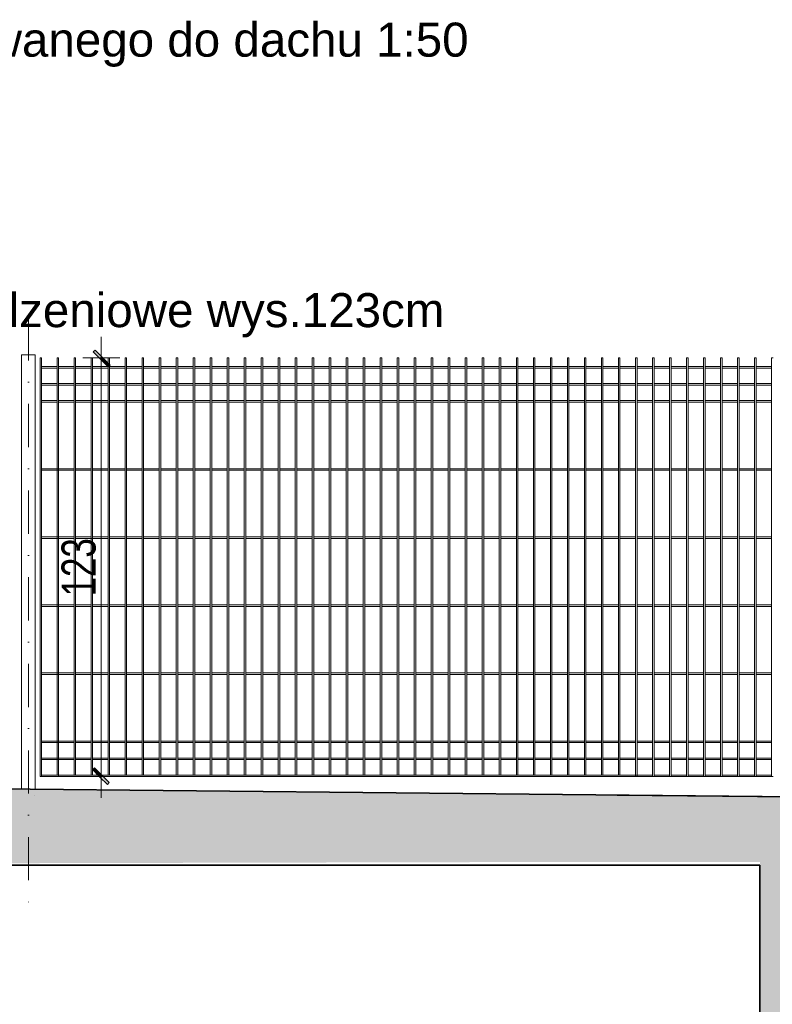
# Model space of a CAD drawing. Header units: millimetres. Extents: x 14041 to 23361, y -6349 to 12956.
# Tile 9 of 106: x 20140 to 20582, y -2985 to -2406. Entities that reach past the tile are written whole.
import ezdxf

# ---------------------------------------------------------------- set-up
doc = ezdxf.new("R2010")
doc.units = ezdxf.units.MM
doc.linetypes.add('DASHDOTX2', pattern=[50.8, 25.4, -12.7, 0, -12.7])
doc.linetypes.add('KRESKOWA', pattern=[19.05, 12.7, -6.35])
for name, color, linetype, lineweight in [('__A-Wymiary', 7, 'Continuous', 13), ('A- osie', 2, 'DASHDOTX2', 5), ('A-ogrodzenie', 6, 'Continuous', 9), ('A-opisy', 7, 'Continuous', 18), ('A-WYMIARY', 7, 'Continuous', 9), ('A-wypełnienie', 252, 'Continuous', 9), ('A-ściany projektowane', 5, 'Continuous', 35)]:
    doc.layers.add(name, color=color, linetype=linetype, lineweight=lineweight)
doc.styles.add('OP.3', font='arial.ttf', dxfattribs={"height": 16})
doc.styles.add('WYMIARY', font='swisscl.ttf')
doc.dimstyles.new('G100', dxfattribs={"dimtxt": 20, "dimasz": 1.55, "dimexe": 1.25, "dimexo": 0.625, "dimgap": 3, "dimtad": 1, "dimdec": 1, "dimrnd": 0.5, "dimzin": 9, "dimtxsty": 'WYMIARY', "dimblk": 'W', "dimcen": 3, "dimse1": 1, "dimse2": 1, "dimclrd": 256, "dimclrt": 7, "dimadec": 0, "dimazin": 0, "dimtm": 1e-09, "dimtfac": 1, "dimtdec": 1, "dimtmove": 0, "dimatfit": 0, "dimldrblk": 'W', "dimfxl": 0, "dimlwd": 9, "dimarcsym": 0})

# ---------------------------------------------------------------- blocks, each defined once
blk = doc.blocks.new('W')
at = {"layer": 'A-WYMIARY'}
h = blk.add_hatch(color=256, dxfattribs=at)
h.paths.add_polyline_path([(0, 0.76), (0, 0), (0.65, 0), (2.98, 2.33), (2.27, 3.04)])
h.paths.add_polyline_path([(-0.56, 0.21), (-0.76, 0), (0, 0), (0, 0.76)])
h.paths.add_polyline_path([(0, -0.65), (0.15, -0.5), (0.65, 0), (0, 0)])
h.paths.add_polyline_path([(0, 0), (-0.76, 0), (-3.39, -2.62), (-2.68, -3.33), (0, -0.65)])
blk.add_hatch(color=256, dxfattribs=at).paths.add_polyline_path([(-0.76, 0), (-3.39, -2.62), (-2.68, -3.33), (0, -0.65), (0, 0)])
for p, q in [((0, -7), (0, 7)), ((-8, 0), (8, 0)), ((-0.56, 0.21), (-3.39, -2.62)), ((-0.56, 0.21), (2.27, 3.04)), ((0.15, -0.5), (2.98, 2.33)), ((2.27, 3.04), (2.98, 2.33)), ((-3.39, -2.62), (-2.68, -3.33)), ((0.15, -0.5), (-2.68, -3.33))]:
    blk.add_line(p, q, dxfattribs=at)
blk = doc.blocks.new('*D1666')
at = {"layer": 'A-WYMIARY', "lineweight": 9, "ltscale": 2}
blk.add_line((20187.64, -2606.6), (20187.64, -2849.5), dxfattribs=at)
at = {"layer": 'Defpoints', "color": 0}
for p in [(20162.54, -2605.05), (20162.54, -2851.05), (20187.64, -2851.05)]:
    blk.add_point(p, dxfattribs=at)
at = {"layer": 'A-WYMIARY', "linetype": 'ByBlock', "lineweight": 9, "xscale": 1.55, "yscale": 1.55, "zscale": 1.55}
for p, rotation in [((20187.64, -2605.05), 90), ((20187.64, -2851.05), 270)]:
    blk.add_blockref('W', p, dxfattribs=dict(at, rotation=rotation))
at = {"layer": 'A-WYMIARY', "color": 7, "lineweight": 15, "ltscale": 2, "insert": (20174.4, -2728.05), "char_height": 20, "attachment_point": 5, "rotation": 90, "style": 'WYMIARY'}
blk.add_mtext('123', dxfattribs=at)

msp = doc.modelspace()

# ---------------------------------------------------------------- hatches: boundary and pattern name
at = {"layer": 'A-wypełnienie', "ltscale": 2, "transparency": 33554687}
h = msp.add_hatch(dxfattribs=at)
h.set_pattern_fill('ANSI33', color=253, scale=2)
h.set_pattern_definition([(45, (-18857.583, -15909.886), (-8.980256, 8.980256), []), (45, (-18848.603, -15909.886), (-8.980256, 8.980256), [6.35, -3.175])])
h.paths.add_polyline_path([(20574.79, -3137.51), (20594.81, -3137.51), (20594.82, -2862.93), (20574.83, -2862.73), (19614.79, -2853.13), (19614.79, -2761.23), (19574.79, -2761.23), (19574.79, -2853.13), (19574.79, -3137.51), (19614.79, -3137.51), (19614.79, -2903.13), (20474.79, -2901.13), (20574.79, -2901.13)])
h.paths.add_polyline_path([(20594.81, -3137.51), (20614.81, -3137.51), (20614.82, -2863.13), (20594.82, -2862.93)])

# ---------------------------------------------------------------- linework, layer by layer
at = {"layer": 'A- osie'}
msp.add_line((20144.79, -2581.14), (20144.79, -2926.71), dxfattribs=at)
at = {"layer": 'A-ogrodzenie', "color": 7, "lineweight": 15}
for p, q in [((20140.79, -2603.13), (20140.79, -2858.39)), ((20148.79, -2603.13), (20140.79, -2603.13)), ((20148.79, -2858.47), (20148.79, -2603.13))]:
    msp.add_line(p, q, dxfattribs=at)
at = {"layer": 'A-ogrodzenie', "color": 8}
for p, q in [((20151.61, -2851.05), (20151.61, -2605.05)), ((20151.61, -2605.05), (20152.54, -2605.05)), ((20152.54, -2851.05), (20152.54, -2605.05)), ((20161.61, -2850.12), (20161.61, -2605.05)), ((20161.61, -2605.05), (20162.54, -2605.05)), ((20162.54, -2851.05), (20162.54, -2605.05)), ((20171.61, -2850.12), (20171.61, -2605.05)), ((20171.61, -2605.05), (20172.54, -2605.05)), ((20172.54, -2850.12), (20172.54, -2605.05)), ((20181.61, -2850.12), (20181.61, -2605.05)), ((20181.61, -2605.05), (20182.54, -2605.05)), ((20182.54, -2850.12), (20182.54, -2605.05)), ((20191.61, -2850.12), (20191.61, -2605.05)), ((20191.61, -2605.05), (20192.54, -2605.05)), ((20192.54, -2850.12), (20192.54, -2605.05)), ((20201.61, -2850.12), (20201.61, -2605.05)), ((20201.61, -2605.05), (20202.54, -2605.05)), ((20202.54, -2850.12), (20202.54, -2605.05)), ((20211.61, -2850.12), (20211.61, -2605.05)), ((20211.61, -2605.05), (20212.54, -2605.05)), ((20212.54, -2850.12), (20212.54, -2605.05)), ((20221.61, -2850.12), (20221.61, -2605.05)), ((20221.61, -2605.05), (20222.54, -2605.05)), ((20222.54, -2850.12), (20222.54, -2605.05)), ((20231.61, -2850.12), (20231.61, -2605.05)), ((20231.61, -2605.05), (20232.54, -2605.05)), ((20232.54, -2850.12), (20232.54, -2605.05)), ((20241.61, -2850.12), (20241.61, -2605.05)), ((20241.61, -2605.05), (20242.54, -2605.05)), ((20242.54, -2850.12), (20242.54, -2605.05)), ((20251.61, -2850.12), (20251.61, -2605.05)), ((20251.61, -2605.05), (20252.54, -2605.05)), ((20252.54, -2850.12), (20252.54, -2605.05)), ((20261.61, -2850.12), (20261.61, -2605.05)), ((20261.61, -2605.05), (20262.54, -2605.05)), ((20262.54, -2850.12), (20262.54, -2605.05)), ((20271.61, -2850.12), (20271.61, -2605.05)), ((20271.61, -2605.05), (20272.54, -2605.05)), ((20272.54, -2850.12), (20272.54, -2605.05)), ((20281.61, -2850.12), (20281.61, -2605.05)), ((20281.61, -2605.05), (20282.54, -2605.05)), ((20282.54, -2850.12), (20282.54, -2605.05)), ((20291.61, -2850.12), (20291.61, -2605.05)), ((20291.61, -2605.05), (20292.54, -2605.05)), ((20292.54, -2850.12), (20292.54, -2605.05)), ((20301.61, -2850.12), (20301.61, -2605.05)), ((20301.61, -2605.05), (20302.54, -2605.05)), ((20302.54, -2850.12), (20302.54, -2605.05)), ((20311.61, -2850.12), (20311.61, -2605.05)), ((20311.61, -2605.05), (20312.54, -2605.05)), ((20312.54, -2850.12), (20312.54, -2605.05)), ((20321.61, -2850.12), (20321.61, -2605.05)), ((20321.61, -2605.05), (20322.54, -2605.05)), ((20322.54, -2850.12), (20322.54, -2605.05)), ((20331.61, -2850.12), (20331.61, -2605.05)), ((20331.61, -2605.05), (20332.54, -2605.05)), ((20332.54, -2850.12), (20332.54, -2605.05)), ((20341.61, -2850.12), (20341.61, -2605.05)), ((20341.61, -2605.05), (20342.54, -2605.05)), ((20342.54, -2850.12), (20342.54, -2605.05)), ((20351.61, -2850.12), (20351.61, -2605.05)), ((20351.61, -2605.05), (20352.54, -2605.05)), ((20352.54, -2850.12), (20352.54, -2605.05)), ((20361.61, -2850.12), (20361.61, -2605.05)), ((20361.61, -2605.05), (20362.54, -2605.05)), ((20362.54, -2850.12), (20362.54, -2605.05)), ((20371.61, -2850.12), (20371.61, -2605.05)), ((20371.61, -2605.05), (20372.54, -2605.05)), ((20372.54, -2850.12), (20372.54, -2605.05)), ((20381.61, -2850.12), (20381.61, -2605.05)), ((20381.61, -2605.05), (20382.54, -2605.05)), ((20382.54, -2850.12), (20382.54, -2605.05)), ((20391.61, -2850.12), (20391.61, -2605.05)), ((20391.61, -2605.05), (20392.54, -2605.05)), ((20392.54, -2850.12), (20392.54, -2605.05)), ((20401.61, -2850.12), (20401.61, -2605.05)), ((20401.61, -2605.05), (20402.54, -2605.05)), ((20402.54, -2850.12), (20402.54, -2605.05)), ((20411.61, -2850.12), (20411.61, -2605.05)), ((20411.61, -2605.05), (20412.54, -2605.05)), ((20412.54, -2850.12), (20412.54, -2605.05)), ((20421.61, -2850.12), (20421.61, -2605.05)), ((20421.61, -2605.05), (20422.54, -2605.05)), ((20422.54, -2850.12), (20422.54, -2605.05)), ((20431.61, -2850.12), (20431.61, -2605.05)), ((20431.61, -2605.05), (20432.54, -2605.05)), ((20432.54, -2850.12), (20432.54, -2605.05)), ((20441.61, -2850.12), (20441.61, -2605.05)), ((20441.61, -2605.05), (20442.54, -2605.05)), ((20442.54, -2850.12), (20442.54, -2605.05)), ((20451.61, -2850.12), (20451.61, -2605.05)), ((20451.61, -2605.05), (20452.54, -2605.05)), ((20452.54, -2850.12), (20452.54, -2605.05)), ((20461.61, -2850.12), (20461.61, -2605.05)), ((20461.61, -2605.05), (20462.54, -2605.05)), ((20461.61, -2605.05), (20462.54, -2605.05)), ((20462.54, -2850.12), (20462.54, -2605.05)), ((20471.61, -2850.12), (20471.61, -2605.05)), ((20472.54, -2605.05), (20471.61, -2605.05)), ((20472.54, -2850.12), (20472.54, -2605.05)), ((20481.61, -2850.12), (20481.61, -2605.05)), ((20481.61, -2605.05), (20482.54, -2605.05)), ((20482.54, -2850.12), (20482.54, -2605.05)), ((20491.61, -2850.12), (20491.61, -2605.05)), ((20491.61, -2605.05), (20492.54, -2605.05)), ((20492.54, -2850.12), (20492.54, -2605.05)), ((20501.61, -2851.05), (20501.61, -2605.05)), ((20501.61, -2605.05), (20502.54, -2605.05)), ((20502.54, -2851.05), (20502.54, -2605.05)), ((20511.61, -2851.05), (20511.61, -2605.05)), ((20511.61, -2605.05), (20512.54, -2605.05)), ((20512.54, -2851.05), (20512.54, -2605.05)), ((20521.61, -2851.05), (20521.61, -2605.05)), ((20521.61, -2605.05), (20522.54, -2605.05)), ((20522.54, -2851.05), (20522.54, -2605.05)), ((20531.61, -2851.05), (20531.61, -2605.05)), ((20531.61, -2605.05), (20532.54, -2605.05)), ((20532.54, -2851.05), (20532.54, -2605.05)), ((20541.61, -2851.05), (20541.61, -2605.05)), ((20541.61, -2605.05), (20542.54, -2605.05)), ((20542.54, -2851.05), (20542.54, -2605.05)), ((20551.61, -2851.05), (20551.61, -2605.05)), ((20551.61, -2605.05), (20552.54, -2605.05)), ((20552.54, -2851.05), (20552.54, -2605.05)), ((20561.61, -2851.05), (20561.61, -2605.05)), ((20561.61, -2605.05), (20562.54, -2605.05)), ((20562.54, -2851.05), (20562.54, -2605.05)), ((20571.61, -2851.05), (20571.61, -2605.05)), ((20571.61, -2605.05), (20572.54, -2605.05)), ((20572.54, -2851.05), (20572.54, -2605.05)), ((20581.61, -2851.05), (20581.61, -2605.05)), ((20581.61, -2605.05), (20582.54, -2605.05)), ((20152.54, -2610.12), (20161.61, -2610.12)), ((20152.54, -2611.05), (20161.61, -2611.05)), ((20162.54, -2610.12), (20171.61, -2610.12)), ((20162.54, -2611.05), (20171.61, -2611.05)), ((20172.54, -2610.12), (20181.61, -2610.12)), ((20172.54, -2611.05), (20181.61, -2611.05)), ((20182.54, -2610.12), (20191.61, -2610.12)), ((20182.54, -2611.05), (20191.61, -2611.05)), ((20192.54, -2610.12), (20201.61, -2610.12)), ((20192.54, -2611.05), (20201.61, -2611.05)), ((20202.54, -2610.12), (20211.61, -2610.12)), ((20202.54, -2611.05), (20211.61, -2611.05)), ((20212.54, -2610.12), (20221.61, -2610.12)), ((20212.54, -2611.05), (20221.61, -2611.05)), ((20222.54, -2610.12), (20231.61, -2610.12)), ((20222.54, -2611.05), (20231.61, -2611.05)), ((20232.54, -2610.12), (20241.61, -2610.12)), ((20232.54, -2611.05), (20241.61, -2611.05)), ((20242.54, -2610.12), (20251.61, -2610.12)), ((20242.54, -2611.05), (20251.61, -2611.05)), ((20252.54, -2610.12), (20261.61, -2610.12)), ((20252.54, -2611.05), (20261.61, -2611.05)), ((20262.54, -2610.12), (20271.61, -2610.12)), ((20262.54, -2611.05), (20271.61, -2611.05)), ((20272.54, -2610.12), (20281.61, -2610.12)), ((20272.54, -2611.05), (20281.61, -2611.05)), ((20282.54, -2610.12), (20291.61, -2610.12)), ((20282.54, -2611.05), (20291.61, -2611.05)), ((20292.54, -2610.12), (20301.61, -2610.12)), ((20292.54, -2611.05), (20301.61, -2611.05)), ((20302.54, -2610.12), (20311.61, -2610.12)), ((20302.54, -2611.05), (20311.61, -2611.05)), ((20312.54, -2610.12), (20321.61, -2610.12)), ((20312.54, -2611.05), (20321.61, -2611.05)), ((20322.54, -2610.12), (20331.61, -2610.12)), ((20322.54, -2611.05), (20331.61, -2611.05)), ((20332.54, -2610.12), (20341.61, -2610.12)), ((20332.54, -2611.05), (20341.61, -2611.05)), ((20342.54, -2610.12), (20351.61, -2610.12)), ((20342.54, -2611.05), (20351.61, -2611.05)), ((20352.54, -2610.12), (20361.61, -2610.12)), ((20352.54, -2611.05), (20361.61, -2611.05)), ((20362.54, -2610.12), (20371.61, -2610.12)), ((20362.54, -2611.05), (20371.61, -2611.05)), ((20372.54, -2610.12), (20381.61, -2610.12)), ((20372.54, -2611.05), (20381.61, -2611.05)), ((20382.54, -2610.12), (20391.61, -2610.12)), ((20382.54, -2611.05), (20391.61, -2611.05)), ((20392.54, -2610.12), (20401.61, -2610.12)), ((20392.54, -2611.05), (20401.61, -2611.05)), ((20402.54, -2610.12), (20411.61, -2610.12)), ((20402.54, -2611.05), (20411.61, -2611.05)), ((20412.54, -2610.12), (20421.61, -2610.12)), ((20412.54, -2611.05), (20421.61, -2611.05)), ((20422.54, -2610.12), (20431.61, -2610.12)), ((20422.54, -2611.05), (20431.61, -2611.05)), ((20432.54, -2610.12), (20441.61, -2610.12)), ((20432.54, -2611.05), (20441.61, -2611.05)), ((20442.54, -2610.12), (20451.61, -2610.12)), ((20442.54, -2611.05), (20451.61, -2611.05)), ((20452.54, -2610.12), (20461.61, -2610.12)), ((20452.54, -2611.05), (20461.61, -2611.05)), ((20462.54, -2610.12), (20471.61, -2610.12)), ((20462.54, -2611.05), (20471.61, -2611.05)), ((20472.54, -2610.12), (20481.61, -2610.12)), ((20472.54, -2611.05), (20481.61, -2611.05)), ((20482.54, -2610.12), (20491.61, -2610.12)), ((20482.54, -2611.05), (20491.61, -2611.05)), ((20492.54, -2610.12), (20501.61, -2610.12)), ((20492.54, -2611.05), (20501.61, -2611.05)), ((20502.54, -2610.12), (20511.61, -2610.12)), ((20502.54, -2611.05), (20511.61, -2611.05)), ((20512.54, -2610.12), (20521.61, -2610.12)), ((20512.54, -2611.05), (20521.61, -2611.05)), ((20522.54, -2610.12), (20531.61, -2610.12)), ((20522.54, -2611.05), (20531.61, -2611.05)), ((20532.54, -2610.12), (20541.61, -2610.12)), ((20532.54, -2611.05), (20541.61, -2611.05)), ((20542.54, -2610.12), (20551.61, -2610.12)), ((20542.54, -2611.05), (20551.61, -2611.05)), ((20552.54, -2610.12), (20561.61, -2610.12)), ((20552.54, -2611.05), (20561.61, -2611.05)), ((20562.54, -2610.12), (20571.61, -2610.12)), ((20562.54, -2611.05), (20571.61, -2611.05)), ((20572.54, -2610.12), (20581.61, -2610.12)), ((20572.54, -2611.05), (20581.61, -2611.05)), ((20152.54, -2620.12), (20161.61, -2620.12)), ((20162.54, -2620.12), (20171.61, -2620.12)), ((20172.54, -2620.12), (20181.61, -2620.12)), ((20182.54, -2620.12), (20191.61, -2620.12)), ((20192.54, -2620.12), (20201.61, -2620.12)), ((20202.54, -2620.12), (20211.61, -2620.12)), ((20212.54, -2620.12), (20221.61, -2620.12)), ((20222.54, -2620.12), (20231.61, -2620.12)), ((20232.54, -2620.12), (20241.61, -2620.12)), ((20242.54, -2620.12), (20251.61, -2620.12)), ((20252.54, -2620.12), (20261.61, -2620.12)), ((20262.54, -2620.12), (20271.61, -2620.12)), ((20272.54, -2620.12), (20281.61, -2620.12)), ((20282.54, -2620.12), (20291.61, -2620.12)), ((20292.54, -2620.12), (20301.61, -2620.12)), ((20302.54, -2620.12), (20311.61, -2620.12)), ((20312.54, -2620.12), (20321.61, -2620.12)), ((20322.54, -2620.12), (20331.61, -2620.12)), ((20332.54, -2620.12), (20341.61, -2620.12)), ((20342.54, -2620.12), (20351.61, -2620.12)), ((20352.54, -2620.12), (20361.61, -2620.12)), ((20362.54, -2620.12), (20371.61, -2620.12)), ((20372.54, -2620.12), (20381.61, -2620.12)), ((20382.54, -2620.12), (20391.61, -2620.12)), ((20392.54, -2620.12), (20401.61, -2620.12)), ((20402.54, -2620.12), (20411.61, -2620.12)), ((20412.54, -2620.12), (20421.61, -2620.12)), ((20422.54, -2620.12), (20431.61, -2620.12)), ((20432.54, -2620.12), (20441.61, -2620.12)), ((20442.54, -2620.12), (20451.61, -2620.12)), ((20452.54, -2620.12), (20461.61, -2620.12)), ((20462.54, -2620.12), (20471.61, -2620.12)), ((20472.54, -2620.12), (20481.61, -2620.12)), ((20482.54, -2620.12), (20491.61, -2620.12)), ((20492.54, -2620.12), (20501.61, -2620.12)), ((20502.54, -2620.12), (20511.61, -2620.12)), ((20512.54, -2620.12), (20521.61, -2620.12)), ((20522.54, -2620.12), (20531.61, -2620.12)), ((20532.54, -2620.12), (20541.61, -2620.12)), ((20542.54, -2620.12), (20551.61, -2620.12)), ((20552.54, -2620.12), (20561.61, -2620.12)), ((20562.54, -2620.12), (20571.61, -2620.12)), ((20572.54, -2620.12), (20581.61, -2620.12)), ((20152.54, -2621.05), (20161.61, -2621.05)), ((20162.54, -2621.05), (20171.61, -2621.05)), ((20172.54, -2621.05), (20181.61, -2621.05)), ((20182.54, -2621.05), (20191.61, -2621.05)), ((20192.54, -2621.05), (20201.61, -2621.05)), ((20202.54, -2621.05), (20211.61, -2621.05)), ((20212.54, -2621.05), (20221.61, -2621.05)), ((20222.54, -2621.05), (20231.61, -2621.05)), ((20232.54, -2621.05), (20241.61, -2621.05)), ((20242.54, -2621.05), (20251.61, -2621.05)), ((20252.54, -2621.05), (20261.61, -2621.05)), ((20262.54, -2621.05), (20271.61, -2621.05)), ((20272.54, -2621.05), (20281.61, -2621.05)), ((20282.54, -2621.05), (20291.61, -2621.05)), ((20292.54, -2621.05), (20301.61, -2621.05)), ((20302.54, -2621.05), (20311.61, -2621.05)), ((20312.54, -2621.05), (20321.61, -2621.05)), ((20322.54, -2621.05), (20331.61, -2621.05)), ((20332.54, -2621.05), (20341.61, -2621.05)), ((20342.54, -2621.05), (20351.61, -2621.05)), ((20352.54, -2621.05), (20361.61, -2621.05)), ((20362.54, -2621.05), (20371.61, -2621.05)), ((20372.54, -2621.05), (20381.61, -2621.05)), ((20382.54, -2621.05), (20391.61, -2621.05)), ((20392.54, -2621.05), (20401.61, -2621.05)), ((20402.54, -2621.05), (20411.61, -2621.05)), ((20412.54, -2621.05), (20421.61, -2621.05)), ((20422.54, -2621.05), (20431.61, -2621.05)), ((20432.54, -2621.05), (20441.61, -2621.05)), ((20442.54, -2621.05), (20451.61, -2621.05)), ((20452.54, -2621.05), (20461.61, -2621.05)), ((20462.54, -2621.05), (20471.61, -2621.05)), ((20472.54, -2621.05), (20481.61, -2621.05)), ((20482.54, -2621.05), (20491.61, -2621.05)), ((20492.54, -2621.05), (20501.61, -2621.05)), ((20502.54, -2621.05), (20511.61, -2621.05)), ((20512.54, -2621.05), (20521.61, -2621.05)), ((20522.54, -2621.05), (20531.61, -2621.05)), ((20532.54, -2621.05), (20541.61, -2621.05)), ((20542.54, -2621.05), (20551.61, -2621.05)), ((20552.54, -2621.05), (20561.61, -2621.05)), ((20562.54, -2621.05), (20571.61, -2621.05)), ((20572.54, -2621.05), (20581.61, -2621.05)), ((20152.54, -2630.12), (20161.61, -2630.12)), ((20152.54, -2631.05), (20161.61, -2631.05)), ((20162.54, -2630.12), (20171.61, -2630.12)), ((20162.54, -2631.05), (20171.61, -2631.05)), ((20172.54, -2630.12), (20181.61, -2630.12)), ((20172.54, -2631.05), (20181.61, -2631.05)), ((20182.54, -2630.12), (20191.61, -2630.12)), ((20182.54, -2631.05), (20191.61, -2631.05)), ((20192.54, -2630.12), (20201.61, -2630.12)), ((20192.54, -2631.05), (20201.61, -2631.05)), ((20202.54, -2630.12), (20211.61, -2630.12)), ((20202.54, -2631.05), (20211.61, -2631.05)), ((20212.54, -2630.12), (20221.61, -2630.12)), ((20212.54, -2631.05), (20221.61, -2631.05)), ((20222.54, -2630.12), (20231.61, -2630.12)), ((20222.54, -2631.05), (20231.61, -2631.05)), ((20232.54, -2630.12), (20241.61, -2630.12)), ((20232.54, -2631.05), (20241.61, -2631.05)), ((20242.54, -2630.12), (20251.61, -2630.12)), ((20242.54, -2631.05), (20251.61, -2631.05)), ((20252.54, -2630.12), (20261.61, -2630.12)), ((20252.54, -2631.05), (20261.61, -2631.05)), ((20262.54, -2630.12), (20271.61, -2630.12)), ((20262.54, -2631.05), (20271.61, -2631.05)), ((20272.54, -2630.12), (20281.61, -2630.12)), ((20272.54, -2631.05), (20281.61, -2631.05)), ((20282.54, -2630.12), (20291.61, -2630.12)), ((20282.54, -2631.05), (20291.61, -2631.05)), ((20292.54, -2630.12), (20301.61, -2630.12)), ((20292.54, -2631.05), (20301.61, -2631.05)), ((20302.54, -2630.12), (20311.61, -2630.12)), ((20302.54, -2631.05), (20311.61, -2631.05)), ((20312.54, -2630.12), (20321.61, -2630.12)), ((20312.54, -2631.05), (20321.61, -2631.05)), ((20322.54, -2630.12), (20331.61, -2630.12)), ((20322.54, -2631.05), (20331.61, -2631.05)), ((20332.54, -2630.12), (20341.61, -2630.12)), ((20332.54, -2631.05), (20341.61, -2631.05)), ((20342.54, -2630.12), (20351.61, -2630.12)), ((20342.54, -2631.05), (20351.61, -2631.05)), ((20352.54, -2630.12), (20361.61, -2630.12)), ((20352.54, -2631.05), (20361.61, -2631.05)), ((20362.54, -2630.12), (20371.61, -2630.12)), ((20362.54, -2631.05), (20371.61, -2631.05)), ((20372.54, -2630.12), (20381.61, -2630.12)), ((20372.54, -2631.05), (20381.61, -2631.05)), ((20382.54, -2630.12), (20391.61, -2630.12)), ((20382.54, -2631.05), (20391.61, -2631.05)), ((20392.54, -2630.12), (20401.61, -2630.12)), ((20392.54, -2631.05), (20401.61, -2631.05)), ((20402.54, -2630.12), (20411.61, -2630.12)), ((20402.54, -2631.05), (20411.61, -2631.05)), ((20412.54, -2630.12), (20421.61, -2630.12)), ((20412.54, -2631.05), (20421.61, -2631.05)), ((20422.54, -2630.12), (20431.61, -2630.12)), ((20422.54, -2631.05), (20431.61, -2631.05)), ((20432.54, -2630.12), (20441.61, -2630.12)), ((20432.54, -2631.05), (20441.61, -2631.05)), ((20442.54, -2630.12), (20451.61, -2630.12)), ((20442.54, -2631.05), (20451.61, -2631.05)), ((20452.54, -2630.12), (20461.61, -2630.12)), ((20452.54, -2631.05), (20461.61, -2631.05)), ((20462.54, -2630.12), (20471.61, -2630.12)), ((20462.54, -2631.05), (20471.61, -2631.05)), ((20472.54, -2630.12), (20481.61, -2630.12)), ((20472.54, -2631.05), (20481.61, -2631.05)), ((20482.54, -2630.12), (20491.61, -2630.12)), ((20482.54, -2631.05), (20491.61, -2631.05)), ((20492.54, -2630.12), (20501.61, -2630.12)), ((20492.54, -2631.05), (20501.61, -2631.05)), ((20502.54, -2630.12), (20511.61, -2630.12)), ((20502.54, -2631.05), (20511.61, -2631.05)), ((20512.54, -2630.12), (20521.61, -2630.12)), ((20512.54, -2631.05), (20521.61, -2631.05)), ((20522.54, -2630.12), (20531.61, -2630.12)), ((20522.54, -2631.05), (20531.61, -2631.05)), ((20532.54, -2630.12), (20541.61, -2630.12)), ((20532.54, -2631.05), (20541.61, -2631.05)), ((20542.54, -2630.12), (20551.61, -2630.12)), ((20542.54, -2631.05), (20551.61, -2631.05)), ((20552.54, -2630.12), (20561.61, -2630.12)), ((20552.54, -2631.05), (20561.61, -2631.05)), ((20562.54, -2630.12), (20571.61, -2630.12)), ((20562.54, -2631.05), (20571.61, -2631.05)), ((20572.54, -2630.12), (20581.61, -2630.12)), ((20572.54, -2631.05), (20581.61, -2631.05)), ((20152.54, -2670.12), (20162.54, -2670.12)), ((20152.54, -2671.05), (20162.54, -2671.05)), ((20162.54, -2670.12), (20171.61, -2670.12)), ((20162.54, -2671.05), (20171.61, -2671.05)), ((20172.54, -2670.12), (20181.61, -2670.12)), ((20172.54, -2671.05), (20181.61, -2671.05)), ((20182.54, -2670.12), (20191.61, -2670.12)), ((20182.54, -2671.05), (20191.61, -2671.05)), ((20192.54, -2670.12), (20201.61, -2670.12)), ((20192.54, -2671.05), (20201.61, -2671.05)), ((20202.54, -2670.12), (20211.61, -2670.12)), ((20202.54, -2671.05), (20211.61, -2671.05)), ((20212.54, -2670.12), (20221.61, -2670.12)), ((20212.54, -2671.05), (20221.61, -2671.05)), ((20222.54, -2670.12), (20231.61, -2670.12)), ((20222.54, -2671.05), (20231.61, -2671.05)), ((20232.54, -2670.12), (20241.61, -2670.12)), ((20232.54, -2671.05), (20241.61, -2671.05)), ((20242.54, -2670.12), (20251.61, -2670.12)), ((20242.54, -2671.05), (20251.61, -2671.05)), ((20252.54, -2670.12), (20261.61, -2670.12)), ((20252.54, -2671.05), (20261.61, -2671.05)), ((20262.54, -2670.12), (20271.61, -2670.12)), ((20262.54, -2671.05), (20271.61, -2671.05)), ((20272.54, -2670.12), (20281.61, -2670.12)), ((20272.54, -2671.05), (20281.61, -2671.05)), ((20282.54, -2670.12), (20291.61, -2670.12)), ((20282.54, -2671.05), (20291.61, -2671.05)), ((20292.54, -2670.12), (20301.61, -2670.12)), ((20292.54, -2671.05), (20301.61, -2671.05)), ((20302.54, -2670.12), (20311.61, -2670.12)), ((20302.54, -2671.05), (20311.61, -2671.05)), ((20312.54, -2670.12), (20321.61, -2670.12)), ((20312.54, -2671.05), (20321.61, -2671.05)), ((20322.54, -2670.12), (20331.61, -2670.12)), ((20322.54, -2671.05), (20331.61, -2671.05)), ((20332.54, -2670.12), (20341.61, -2670.12)), ((20332.54, -2671.05), (20341.61, -2671.05)), ((20342.54, -2670.12), (20351.61, -2670.12)), ((20342.54, -2671.05), (20351.61, -2671.05)), ((20352.54, -2670.12), (20361.61, -2670.12)), ((20352.54, -2671.05), (20361.61, -2671.05)), ((20362.54, -2670.12), (20371.61, -2670.12)), ((20362.54, -2671.05), (20371.61, -2671.05)), ((20372.54, -2670.12), (20381.61, -2670.12)), ((20372.54, -2671.05), (20381.61, -2671.05)), ((20382.54, -2670.12), (20391.61, -2670.12)), ((20382.54, -2671.05), (20391.61, -2671.05)), ((20392.54, -2670.12), (20401.61, -2670.12)), ((20392.54, -2671.05), (20401.61, -2671.05)), ((20402.54, -2670.12), (20411.61, -2670.12)), ((20402.54, -2671.05), (20411.61, -2671.05)), ((20412.54, -2670.12), (20421.61, -2670.12)), ((20412.54, -2671.05), (20421.61, -2671.05)), ((20422.54, -2670.12), (20431.61, -2670.12)), ((20422.54, -2671.05), (20431.61, -2671.05)), ((20432.54, -2670.12), (20441.61, -2670.12)), ((20432.54, -2671.05), (20441.61, -2671.05)), ((20442.54, -2670.12), (20451.61, -2670.12)), ((20442.54, -2671.05), (20451.61, -2671.05)), ((20452.54, -2670.12), (20461.61, -2670.12)), ((20452.54, -2671.05), (20461.61, -2671.05)), ((20462.54, -2670.12), (20471.61, -2670.12)), ((20462.54, -2671.05), (20471.61, -2671.05)), ((20472.54, -2670.12), (20481.61, -2670.12)), ((20472.54, -2671.05), (20481.61, -2671.05)), ((20482.54, -2670.12), (20491.61, -2670.12)), ((20482.54, -2671.05), (20491.61, -2671.05)), ((20492.54, -2670.12), (20501.61, -2670.12)), ((20492.54, -2671.05), (20501.61, -2671.05)), ((20502.54, -2670.12), (20511.61, -2670.12)), ((20502.54, -2671.05), (20511.61, -2671.05)), ((20512.54, -2670.12), (20521.61, -2670.12)), ((20512.54, -2671.05), (20521.61, -2671.05)), ((20522.54, -2670.12), (20531.61, -2670.12)), ((20522.54, -2671.05), (20531.61, -2671.05)), ((20532.54, -2670.12), (20541.61, -2670.12)), ((20532.54, -2671.05), (20541.61, -2671.05)), ((20542.54, -2670.12), (20551.61, -2670.12)), ((20542.54, -2671.05), (20551.61, -2671.05)), ((20552.54, -2670.12), (20561.61, -2670.12)), ((20552.54, -2671.05), (20561.61, -2671.05)), ((20562.54, -2670.12), (20571.61, -2670.12)), ((20562.54, -2671.05), (20571.61, -2671.05)), ((20572.54, -2670.12), (20581.61, -2670.12)), ((20572.54, -2671.05), (20581.61, -2671.05)), ((20152.54, -2710.12), (20162.54, -2710.12)), ((20152.54, -2711.05), (20162.54, -2711.05)), ((20162.54, -2710.12), (20171.61, -2710.12)), ((20162.54, -2711.05), (20171.61, -2711.05)), ((20172.54, -2710.12), (20181.61, -2710.12)), ((20172.54, -2711.05), (20182.54, -2711.05)), ((20182.54, -2710.12), (20191.61, -2710.12)), ((20182.54, -2711.05), (20191.61, -2711.05)), ((20192.54, -2710.12), (20201.61, -2710.12)), ((20192.54, -2711.05), (20201.61, -2711.05)), ((20202.54, -2710.12), (20211.61, -2710.12)), ((20202.54, -2711.05), (20211.61, -2711.05)), ((20212.54, -2710.12), (20221.61, -2710.12)), ((20212.54, -2711.05), (20221.61, -2711.05)), ((20222.54, -2710.12), (20231.61, -2710.12)), ((20222.54, -2711.05), (20231.61, -2711.05)), ((20232.54, -2710.12), (20241.61, -2710.12)), ((20232.54, -2711.05), (20241.61, -2711.05)), ((20242.54, -2710.12), (20251.61, -2710.12)), ((20242.54, -2711.05), (20251.61, -2711.05)), ((20252.54, -2710.12), (20261.61, -2710.12)), ((20252.54, -2711.05), (20261.61, -2711.05)), ((20262.54, -2710.12), (20271.61, -2710.12)), ((20262.54, -2711.05), (20271.61, -2711.05)), ((20272.54, -2710.12), (20281.61, -2710.12)), ((20272.54, -2711.05), (20281.61, -2711.05)), ((20282.54, -2710.12), (20291.61, -2710.12)), ((20282.54, -2711.05), (20291.61, -2711.05)), ((20292.54, -2710.12), (20301.61, -2710.12)), ((20292.54, -2711.05), (20301.61, -2711.05)), ((20302.54, -2710.12), (20311.61, -2710.12)), ((20302.54, -2711.05), (20311.61, -2711.05)), ((20312.54, -2710.12), (20321.61, -2710.12)), ((20312.54, -2711.05), (20321.61, -2711.05)), ((20322.54, -2710.12), (20331.61, -2710.12)), ((20322.54, -2711.05), (20331.61, -2711.05)), ((20332.54, -2710.12), (20341.61, -2710.12)), ((20332.54, -2711.05), (20341.61, -2711.05)), ((20342.54, -2710.12), (20351.61, -2710.12)), ((20342.54, -2711.05), (20351.61, -2711.05)), ((20352.54, -2710.12), (20361.61, -2710.12)), ((20352.54, -2711.05), (20361.61, -2711.05)), ((20362.54, -2710.12), (20371.61, -2710.12)), ((20362.54, -2711.05), (20371.61, -2711.05)), ((20372.54, -2710.12), (20381.61, -2710.12)), ((20372.54, -2711.05), (20381.61, -2711.05)), ((20382.54, -2710.12), (20391.61, -2710.12)), ((20382.54, -2711.05), (20391.61, -2711.05)), ((20392.54, -2710.12), (20401.61, -2710.12)), ((20392.54, -2711.05), (20401.61, -2711.05)), ((20402.54, -2710.12), (20411.61, -2710.12)), ((20402.54, -2711.05), (20411.61, -2711.05)), ((20412.54, -2710.12), (20421.61, -2710.12)), ((20412.54, -2711.05), (20421.61, -2711.05)), ((20422.54, -2710.12), (20431.61, -2710.12)), ((20422.54, -2711.05), (20431.61, -2711.05)), ((20432.54, -2710.12), (20441.61, -2710.12)), ((20432.54, -2711.05), (20441.61, -2711.05)), ((20442.54, -2710.12), (20451.61, -2710.12)), ((20442.54, -2711.05), (20451.61, -2711.05)), ((20452.54, -2710.12), (20461.61, -2710.12)), ((20452.54, -2711.05), (20461.61, -2711.05)), ((20462.54, -2710.12), (20471.61, -2710.12)), ((20462.54, -2711.05), (20471.61, -2711.05)), ((20472.54, -2710.12), (20481.61, -2710.12)), ((20472.54, -2711.05), (20481.61, -2711.05)), ((20482.54, -2710.12), (20491.61, -2710.12)), ((20482.54, -2711.05), (20491.61, -2711.05)), ((20492.54, -2710.12), (20501.61, -2710.12)), ((20492.54, -2711.05), (20501.61, -2711.05)), ((20502.54, -2710.12), (20511.61, -2710.12)), ((20502.54, -2711.05), (20511.61, -2711.05)), ((20512.54, -2710.12), (20521.61, -2710.12)), ((20512.54, -2711.05), (20521.61, -2711.05)), ((20522.54, -2710.12), (20531.61, -2710.12)), ((20522.54, -2711.05), (20531.61, -2711.05)), ((20532.54, -2710.12), (20541.61, -2710.12)), ((20532.54, -2711.05), (20541.61, -2711.05)), ((20542.54, -2710.12), (20551.61, -2710.12)), ((20542.54, -2711.05), (20551.61, -2711.05)), ((20552.54, -2710.12), (20561.61, -2710.12)), ((20552.54, -2711.05), (20561.61, -2711.05)), ((20562.54, -2710.12), (20571.61, -2710.12)), ((20562.54, -2711.05), (20571.61, -2711.05)), ((20572.54, -2710.12), (20581.61, -2710.12)), ((20572.54, -2711.05), (20581.61, -2711.05)), ((20152.54, -2750.12), (20162.54, -2750.12)), ((20152.54, -2751.05), (20162.54, -2751.05)), ((20162.54, -2750.12), (20171.61, -2750.12)), ((20162.54, -2751.05), (20171.61, -2751.05)), ((20172.54, -2750.12), (20181.61, -2750.12)), ((20172.54, -2751.05), (20181.61, -2751.05)), ((20182.54, -2750.12), (20191.61, -2750.12)), ((20182.54, -2751.05), (20191.61, -2751.05)), ((20192.54, -2750.12), (20201.61, -2750.12)), ((20192.54, -2751.05), (20201.61, -2751.05)), ((20202.54, -2750.12), (20211.61, -2750.12)), ((20202.54, -2751.05), (20211.61, -2751.05)), ((20212.54, -2750.12), (20221.61, -2750.12)), ((20212.54, -2751.05), (20221.61, -2751.05)), ((20222.54, -2750.12), (20231.61, -2750.12)), ((20222.54, -2751.05), (20231.61, -2751.05)), ((20232.54, -2750.12), (20241.61, -2750.12)), ((20232.54, -2751.05), (20241.61, -2751.05)), ((20242.54, -2750.12), (20251.61, -2750.12)), ((20242.54, -2751.05), (20251.61, -2751.05)), ((20252.54, -2750.12), (20261.61, -2750.12)), ((20252.54, -2751.05), (20261.61, -2751.05)), ((20262.54, -2750.12), (20271.61, -2750.12)), ((20262.54, -2751.05), (20271.61, -2751.05)), ((20272.54, -2750.12), (20281.61, -2750.12)), ((20272.54, -2751.05), (20281.61, -2751.05)), ((20282.54, -2750.12), (20291.61, -2750.12)), ((20282.54, -2751.05), (20291.61, -2751.05)), ((20292.54, -2750.12), (20301.61, -2750.12)), ((20292.54, -2751.05), (20301.61, -2751.05)), ((20302.54, -2750.12), (20311.61, -2750.12)), ((20302.54, -2751.05), (20311.61, -2751.05)), ((20312.54, -2750.12), (20321.61, -2750.12)), ((20312.54, -2751.05), (20321.61, -2751.05)), ((20322.54, -2750.12), (20331.61, -2750.12)), ((20322.54, -2751.05), (20331.61, -2751.05)), ((20332.54, -2750.12), (20341.61, -2750.12)), ((20332.54, -2751.05), (20341.61, -2751.05)), ((20342.54, -2750.12), (20351.61, -2750.12)), ((20342.54, -2751.05), (20351.61, -2751.05)), ((20352.54, -2750.12), (20361.61, -2750.12)), ((20352.54, -2751.05), (20361.61, -2751.05)), ((20362.54, -2750.12), (20371.61, -2750.12)), ((20362.54, -2751.05), (20371.61, -2751.05)), ((20372.54, -2750.12), (20381.61, -2750.12)), ((20372.54, -2751.05), (20381.61, -2751.05)), ((20382.54, -2750.12), (20391.61, -2750.12)), ((20382.54, -2751.05), (20391.61, -2751.05)), ((20392.54, -2750.12), (20401.61, -2750.12)), ((20392.54, -2751.05), (20401.61, -2751.05)), ((20402.54, -2750.12), (20411.61, -2750.12)), ((20402.54, -2751.05), (20411.61, -2751.05)), ((20412.54, -2750.12), (20421.61, -2750.12)), ((20412.54, -2751.05), (20421.61, -2751.05)), ((20422.54, -2750.12), (20431.61, -2750.12)), ((20422.54, -2751.05), (20431.61, -2751.05)), ((20432.54, -2750.12), (20441.61, -2750.12)), ((20432.54, -2751.05), (20441.61, -2751.05)), ((20442.54, -2750.12), (20451.61, -2750.12)), ((20442.54, -2751.05), (20451.61, -2751.05)), ((20452.54, -2750.12), (20461.61, -2750.12)), ((20452.54, -2751.05), (20461.61, -2751.05)), ((20462.54, -2750.12), (20471.61, -2750.12)), ((20462.54, -2751.05), (20471.61, -2751.05)), ((20472.54, -2750.12), (20481.61, -2750.12)), ((20472.54, -2751.05), (20481.61, -2751.05)), ((20482.54, -2750.12), (20491.61, -2750.12)), ((20482.54, -2751.05), (20491.61, -2751.05)), ((20492.54, -2750.12), (20501.61, -2750.12)), ((20492.54, -2751.05), (20501.61, -2751.05)), ((20502.54, -2750.12), (20511.61, -2750.12)), ((20502.54, -2751.05), (20511.61, -2751.05)), ((20512.54, -2750.12), (20521.61, -2750.12)), ((20512.54, -2751.05), (20521.61, -2751.05)), ((20522.54, -2750.12), (20531.61, -2750.12)), ((20522.54, -2751.05), (20531.61, -2751.05)), ((20532.54, -2750.12), (20541.61, -2750.12)), ((20532.54, -2751.05), (20541.61, -2751.05)), ((20542.54, -2750.12), (20551.61, -2750.12)), ((20542.54, -2751.05), (20551.61, -2751.05)), ((20552.54, -2750.12), (20561.61, -2750.12)), ((20552.54, -2751.05), (20561.61, -2751.05)), ((20562.54, -2750.12), (20571.61, -2750.12)), ((20562.54, -2751.05), (20571.61, -2751.05)), ((20572.54, -2750.12), (20581.61, -2750.12)), ((20572.54, -2751.05), (20581.61, -2751.05)), ((20152.54, -2790.12), (20162.54, -2790.12)), ((20152.54, -2791.05), (20162.54, -2791.05)), ((20162.54, -2790.12), (20171.61, -2790.12)), ((20162.54, -2791.05), (20171.61, -2791.05)), ((20172.54, -2790.12), (20181.61, -2790.12)), ((20172.54, -2791.05), (20181.61, -2791.05)), ((20182.54, -2790.12), (20191.61, -2790.12)), ((20182.54, -2791.05), (20191.61, -2791.05)), ((20192.54, -2790.12), (20201.61, -2790.12)), ((20192.54, -2791.05), (20201.61, -2791.05)), ((20202.54, -2790.12), (20211.61, -2790.12)), ((20202.54, -2791.05), (20211.61, -2791.05)), ((20212.54, -2790.12), (20221.61, -2790.12)), ((20212.54, -2791.05), (20221.61, -2791.05)), ((20222.54, -2790.12), (20231.61, -2790.12)), ((20222.54, -2791.05), (20231.61, -2791.05)), ((20232.54, -2790.12), (20241.61, -2790.12)), ((20232.54, -2791.05), (20241.61, -2791.05)), ((20242.54, -2790.12), (20251.61, -2790.12)), ((20242.54, -2791.05), (20251.61, -2791.05)), ((20252.54, -2790.12), (20261.61, -2790.12)), ((20252.54, -2791.05), (20261.61, -2791.05)), ((20262.54, -2790.12), (20271.61, -2790.12)), ((20262.54, -2791.05), (20271.61, -2791.05)), ((20272.54, -2790.12), (20281.61, -2790.12)), ((20272.54, -2791.05), (20281.61, -2791.05)), ((20282.54, -2790.12), (20291.61, -2790.12)), ((20282.54, -2791.05), (20291.61, -2791.05)), ((20292.54, -2790.12), (20301.61, -2790.12)), ((20292.54, -2791.05), (20301.61, -2791.05)), ((20302.54, -2790.12), (20311.61, -2790.12)), ((20302.54, -2791.05), (20311.61, -2791.05)), ((20312.54, -2790.12), (20321.61, -2790.12)), ((20312.54, -2791.05), (20321.61, -2791.05)), ((20322.54, -2790.12), (20331.61, -2790.12)), ((20322.54, -2791.05), (20331.61, -2791.05)), ((20332.54, -2790.12), (20341.61, -2790.12)), ((20332.54, -2791.05), (20341.61, -2791.05)), ((20342.54, -2790.12), (20351.61, -2790.12)), ((20342.54, -2791.05), (20351.61, -2791.05)), ((20352.54, -2790.12), (20361.61, -2790.12)), ((20352.54, -2791.05), (20361.61, -2791.05)), ((20362.54, -2790.12), (20371.61, -2790.12)), ((20362.54, -2791.05), (20371.61, -2791.05)), ((20372.54, -2790.12), (20381.61, -2790.12)), ((20372.54, -2791.05), (20381.61, -2791.05)), ((20382.54, -2790.12), (20391.61, -2790.12)), ((20382.54, -2791.05), (20391.61, -2791.05)), ((20392.54, -2790.12), (20401.61, -2790.12)), ((20392.54, -2791.05), (20401.61, -2791.05)), ((20402.54, -2790.12), (20411.61, -2790.12)), ((20402.54, -2791.05), (20411.61, -2791.05)), ((20412.54, -2790.12), (20421.61, -2790.12)), ((20412.54, -2791.05), (20421.61, -2791.05)), ((20422.54, -2790.12), (20431.61, -2790.12)), ((20422.54, -2791.05), (20431.61, -2791.05)), ((20432.54, -2790.12), (20441.61, -2790.12)), ((20432.54, -2791.05), (20441.61, -2791.05)), ((20442.54, -2790.12), (20451.61, -2790.12)), ((20442.54, -2791.05), (20451.61, -2791.05)), ((20452.54, -2790.12), (20461.61, -2790.12)), ((20452.54, -2791.05), (20461.61, -2791.05)), ((20462.54, -2790.12), (20471.61, -2790.12)), ((20462.54, -2791.05), (20471.61, -2791.05)), ((20472.54, -2790.12), (20481.61, -2790.12)), ((20472.54, -2791.05), (20481.61, -2791.05)), ((20482.54, -2790.12), (20491.61, -2790.12)), ((20482.54, -2791.05), (20491.61, -2791.05)), ((20492.54, -2790.12), (20501.61, -2790.12)), ((20492.54, -2791.05), (20501.61, -2791.05)), ((20502.54, -2790.12), (20511.61, -2790.12)), ((20502.54, -2791.05), (20511.61, -2791.05)), ((20512.54, -2790.12), (20521.61, -2790.12)), ((20512.54, -2791.05), (20521.61, -2791.05)), ((20522.54, -2790.12), (20531.61, -2790.12)), ((20522.54, -2791.05), (20531.61, -2791.05)), ((20532.54, -2790.12), (20541.61, -2790.12)), ((20532.54, -2791.05), (20541.61, -2791.05)), ((20542.54, -2790.12), (20551.61, -2790.12)), ((20542.54, -2791.05), (20551.61, -2791.05)), ((20552.54, -2790.12), (20561.61, -2790.12)), ((20552.54, -2791.05), (20561.61, -2791.05)), ((20562.54, -2790.12), (20571.61, -2790.12)), ((20562.54, -2791.05), (20571.61, -2791.05)), ((20572.54, -2790.12), (20581.61, -2790.12)), ((20572.54, -2791.05), (20581.61, -2791.05)), ((20152.54, -2830.12), (20162.54, -2830.12)), ((20152.54, -2831.05), (20162.54, -2831.05)), ((20162.54, -2830.12), (20171.61, -2830.12)), ((20162.54, -2831.05), (20171.61, -2831.05)), ((20172.54, -2830.12), (20181.61, -2830.12)), ((20172.54, -2831.05), (20181.61, -2831.05)), ((20182.54, -2830.12), (20191.61, -2830.12)), ((20182.54, -2831.05), (20191.61, -2831.05)), ((20192.54, -2830.12), (20201.61, -2830.12)), ((20192.54, -2831.05), (20201.61, -2831.05)), ((20202.54, -2830.12), (20211.61, -2830.12)), ((20202.54, -2831.05), (20211.61, -2831.05)), ((20212.54, -2830.12), (20221.61, -2830.12)), ((20212.54, -2831.05), (20221.61, -2831.05)), ((20222.54, -2830.12), (20231.61, -2830.12)), ((20222.54, -2831.05), (20231.61, -2831.05)), ((20232.54, -2830.12), (20241.61, -2830.12)), ((20232.54, -2831.05), (20241.61, -2831.05)), ((20242.54, -2830.12), (20251.61, -2830.12)), ((20242.54, -2831.05), (20251.61, -2831.05)), ((20252.54, -2830.12), (20261.61, -2830.12)), ((20252.54, -2831.05), (20261.61, -2831.05)), ((20262.54, -2830.12), (20271.61, -2830.12)), ((20262.54, -2831.05), (20271.61, -2831.05)), ((20272.54, -2830.12), (20281.61, -2830.12)), ((20272.54, -2831.05), (20281.61, -2831.05)), ((20282.54, -2830.12), (20291.61, -2830.12)), ((20282.54, -2831.05), (20291.61, -2831.05)), ((20292.54, -2830.12), (20301.61, -2830.12)), ((20292.54, -2831.05), (20301.61, -2831.05)), ((20302.54, -2830.12), (20311.61, -2830.12)), ((20302.54, -2831.05), (20311.61, -2831.05)), ((20312.54, -2830.12), (20321.61, -2830.12)), ((20312.54, -2831.05), (20321.61, -2831.05)), ((20322.54, -2830.12), (20331.61, -2830.12)), ((20322.54, -2831.05), (20331.61, -2831.05)), ((20332.54, -2830.12), (20341.61, -2830.12)), ((20332.54, -2831.05), (20341.61, -2831.05)), ((20342.54, -2830.12), (20351.61, -2830.12)), ((20342.54, -2831.05), (20351.61, -2831.05)), ((20352.54, -2830.12), (20361.61, -2830.12)), ((20352.54, -2831.05), (20361.61, -2831.05)), ((20362.54, -2830.12), (20371.61, -2830.12)), ((20362.54, -2831.05), (20371.61, -2831.05)), ((20372.54, -2830.12), (20381.61, -2830.12)), ((20372.54, -2831.05), (20381.61, -2831.05)), ((20382.54, -2830.12), (20391.61, -2830.12)), ((20382.54, -2831.05), (20391.61, -2831.05)), ((20392.54, -2830.12), (20401.61, -2830.12)), ((20392.54, -2831.05), (20401.61, -2831.05)), ((20402.54, -2830.12), (20411.61, -2830.12)), ((20402.54, -2831.05), (20411.61, -2831.05)), ((20412.54, -2830.12), (20421.61, -2830.12)), ((20412.54, -2831.05), (20421.61, -2831.05)), ((20422.54, -2830.12), (20431.61, -2830.12)), ((20422.54, -2831.05), (20431.61, -2831.05)), ((20432.54, -2830.12), (20441.61, -2830.12)), ((20432.54, -2831.05), (20441.61, -2831.05)), ((20442.54, -2830.12), (20451.61, -2830.12)), ((20442.54, -2831.05), (20451.61, -2831.05)), ((20452.54, -2830.12), (20461.61, -2830.12)), ((20452.54, -2831.05), (20461.61, -2831.05)), ((20462.54, -2830.12), (20471.61, -2830.12)), ((20462.54, -2831.05), (20471.61, -2831.05)), ((20472.54, -2830.12), (20481.61, -2830.12)), ((20472.54, -2831.05), (20481.61, -2831.05)), ((20482.54, -2830.12), (20491.61, -2830.12)), ((20482.54, -2831.05), (20491.61, -2831.05)), ((20492.54, -2830.12), (20501.61, -2830.12)), ((20492.54, -2831.05), (20501.61, -2831.05)), ((20502.54, -2830.12), (20511.61, -2830.12)), ((20502.54, -2831.05), (20511.61, -2831.05)), ((20512.54, -2830.12), (20521.61, -2830.12)), ((20512.54, -2831.05), (20521.61, -2831.05)), ((20522.54, -2830.12), (20531.61, -2830.12)), ((20522.54, -2831.05), (20531.61, -2831.05)), ((20532.54, -2830.12), (20541.61, -2830.12)), ((20532.54, -2831.05), (20541.61, -2831.05)), ((20542.54, -2830.12), (20551.61, -2830.12)), ((20542.54, -2831.05), (20551.61, -2831.05)), ((20552.54, -2830.12), (20561.61, -2830.12)), ((20552.54, -2831.05), (20561.61, -2831.05)), ((20562.54, -2830.12), (20571.61, -2830.12)), ((20562.54, -2831.05), (20571.61, -2831.05)), ((20572.54, -2830.12), (20581.61, -2830.12)), ((20572.54, -2831.05), (20581.61, -2831.05)), ((20152.54, -2840.12), (20162.54, -2840.12)), ((20162.54, -2840.12), (20171.61, -2840.12)), ((20172.54, -2840.12), (20181.61, -2840.12)), ((20182.54, -2840.12), (20191.61, -2840.12)), ((20192.54, -2840.12), (20201.61, -2840.12)), ((20202.54, -2840.12), (20211.61, -2840.12)), ((20212.54, -2840.12), (20221.61, -2840.12)), ((20222.54, -2840.12), (20231.61, -2840.12)), ((20232.54, -2840.12), (20241.61, -2840.12)), ((20242.54, -2840.12), (20251.61, -2840.12)), ((20252.54, -2840.12), (20261.61, -2840.12)), ((20262.54, -2840.12), (20271.61, -2840.12)), ((20272.54, -2840.12), (20281.61, -2840.12)), ((20282.54, -2840.12), (20291.61, -2840.12)), ((20292.54, -2840.12), (20301.61, -2840.12)), ((20302.54, -2840.12), (20311.61, -2840.12)), ((20312.54, -2840.12), (20321.61, -2840.12)), ((20322.54, -2840.12), (20331.61, -2840.12)), ((20332.54, -2840.12), (20341.61, -2840.12)), ((20342.54, -2840.12), (20351.61, -2840.12)), ((20352.54, -2840.12), (20361.61, -2840.12)), ((20362.54, -2840.12), (20371.61, -2840.12)), ((20372.54, -2840.12), (20381.61, -2840.12)), ((20382.54, -2840.12), (20391.61, -2840.12)), ((20392.54, -2840.12), (20401.61, -2840.12)), ((20402.54, -2840.12), (20411.61, -2840.12)), ((20412.54, -2840.12), (20421.61, -2840.12)), ((20422.54, -2840.12), (20431.61, -2840.12)), ((20432.54, -2840.12), (20441.61, -2840.12)), ((20442.54, -2840.12), (20451.61, -2840.12)), ((20452.54, -2840.12), (20461.61, -2840.12)), ((20462.54, -2840.12), (20471.61, -2840.12)), ((20472.54, -2840.12), (20481.61, -2840.12)), ((20482.54, -2840.12), (20491.61, -2840.12)), ((20492.54, -2840.12), (20501.61, -2840.12)), ((20502.54, -2840.12), (20511.61, -2840.12)), ((20512.54, -2840.12), (20521.61, -2840.12)), ((20522.54, -2840.12), (20531.61, -2840.12)), ((20532.54, -2840.12), (20541.61, -2840.12)), ((20542.54, -2840.12), (20551.61, -2840.12)), ((20552.54, -2840.12), (20561.61, -2840.12)), ((20562.54, -2840.12), (20571.61, -2840.12)), ((20572.54, -2840.12), (20581.61, -2840.12)), ((20152.54, -2841.05), (20162.54, -2841.05)), ((20162.54, -2841.05), (20171.61, -2841.05)), ((20172.54, -2841.05), (20181.61, -2841.05)), ((20182.54, -2841.05), (20191.61, -2841.05)), ((20192.54, -2841.05), (20201.61, -2841.05)), ((20202.54, -2841.05), (20211.61, -2841.05)), ((20212.54, -2841.05), (20221.61, -2841.05)), ((20222.54, -2841.05), (20231.61, -2841.05)), ((20232.54, -2841.05), (20241.61, -2841.05)), ((20242.54, -2841.05), (20251.61, -2841.05)), ((20252.54, -2841.05), (20261.61, -2841.05)), ((20262.54, -2841.05), (20271.61, -2841.05)), ((20272.54, -2841.05), (20281.61, -2841.05)), ((20282.54, -2841.05), (20291.61, -2841.05)), ((20292.54, -2841.05), (20301.61, -2841.05)), ((20302.54, -2841.05), (20311.61, -2841.05)), ((20312.54, -2841.05), (20321.61, -2841.05)), ((20322.54, -2841.05), (20331.61, -2841.05)), ((20332.54, -2841.05), (20341.61, -2841.05)), ((20342.54, -2841.05), (20351.61, -2841.05)), ((20352.54, -2841.05), (20361.61, -2841.05)), ((20362.54, -2841.05), (20371.61, -2841.05)), ((20372.54, -2841.05), (20381.61, -2841.05)), ((20382.54, -2841.05), (20391.61, -2841.05)), ((20392.54, -2841.05), (20401.61, -2841.05)), ((20402.54, -2841.05), (20411.61, -2841.05)), ((20412.54, -2841.05), (20421.61, -2841.05)), ((20422.54, -2841.05), (20431.61, -2841.05)), ((20432.54, -2841.05), (20441.61, -2841.05)), ((20442.54, -2841.05), (20451.61, -2841.05)), ((20452.54, -2841.05), (20461.61, -2841.05)), ((20462.54, -2841.05), (20471.61, -2841.05)), ((20472.54, -2841.05), (20481.61, -2841.05)), ((20482.54, -2841.05), (20491.61, -2841.05)), ((20492.54, -2841.05), (20501.61, -2841.05)), ((20502.54, -2841.05), (20511.61, -2841.05)), ((20512.54, -2841.05), (20521.61, -2841.05)), ((20522.54, -2841.05), (20531.61, -2841.05)), ((20532.54, -2841.05), (20541.61, -2841.05)), ((20542.54, -2841.05), (20551.61, -2841.05)), ((20552.54, -2841.05), (20561.61, -2841.05)), ((20562.54, -2841.05), (20571.61, -2841.05)), ((20572.54, -2841.05), (20581.61, -2841.05)), ((20151.61, -2851.05), (20511.61, -2851.05)), ((20152.54, -2850.12), (20502.54, -2850.12)), ((20502.54, -2850.12), (20511.61, -2850.12)), ((20502.54, -2851.05), (20511.61, -2851.05)), ((20511.61, -2851.05), (20512.54, -2851.05)), ((20512.54, -2850.12), (20521.61, -2850.12)), ((20512.54, -2851.05), (20522.54, -2851.05)), ((20522.54, -2850.12), (20531.61, -2850.12)), ((20522.54, -2851.05), (20531.61, -2851.05)), ((20531.61, -2851.05), (20532.54, -2851.05)), ((20532.54, -2850.12), (20541.61, -2850.12)), ((20532.54, -2851.05), (20542.54, -2851.05)), ((20542.54, -2850.12), (20551.61, -2850.12)), ((20542.54, -2851.05), (20551.61, -2851.05)), ((20551.61, -2851.05), (20552.54, -2851.05)), ((20552.54, -2850.12), (20561.61, -2850.12)), ((20552.54, -2851.05), (20562.54, -2851.05)), ((20562.54, -2850.12), (20571.61, -2850.12)), ((20562.54, -2851.05), (20571.61, -2851.05)), ((20571.61, -2851.05), (20572.54, -2851.05)), ((20572.54, -2850.12), (20581.61, -2850.12)), ((20572.54, -2851.05), (20582.54, -2851.05))]:
    msp.add_line(p, q, dxfattribs=at)
at = {"layer": 'A-ogrodzenie', "color": 8, "lineweight": 15}
for points in [[(20148.59, -2861.91), (20148.59, -2861.86)], [(20148.59, -2861.86), (20148.59, -2861.86)]]:
    msp.add_lwpolyline(points, dxfattribs=at)
at = {"layer": 'A-ściany projektowane'}
for p, q in [((20614.79, -2863.13), (19614.79, -2853.13)), ((20614.79, -2863.13), (20490.79, -2861.89)), ((20574.79, -2903.13), (20574.79, -3137.51))]:
    msp.add_line(p, q, dxfattribs=at)
at = {"layer": 'A-ściany projektowane', "linetype": 'KRESKOWA', "lineweight": 15}
msp.add_line((20474.79, -2861.73), (19874.87, -2855.73), dxfattribs=at)
at = {"layer": 'A-ściany projektowane', "lineweight": 15}
msp.add_line((20474.79, -2903.13), (19874.79, -2903.13), dxfattribs=at)
at = {"layer": 'A-ściany projektowane'}
for points in [[(20614.79, -2863.13), (20490.79, -2861.89)], [(20574.79, -2903.13), (19614.79, -2903.13)]]:
    msp.add_lwpolyline(points, dxfattribs=at)

# ---------------------------------------------------------------- texts
at = {"layer": '__A-Wymiary', "color": 7, "lineweight": 15, "ltscale": 2, "insert": (20182.76, -2579.96), "char_height": 20, "attachment_point": 5, "style": 'OP.3'}
msp.add_mtext('panele ogrodzeniowe wys.123cm', dxfattribs=at)
at = {"layer": 'A-opisy', "ltscale": 2, "insert": (19833.55, -2408.01), "char_height": 20, "width": 653.4424, "attachment_point": 1, "style": 'OP.3'}
msp.add_mtext('{\\fArial|b0|i0|c238|p34;Detal ogrodzenia mocowanego do dachu 1:50}', dxfattribs=at)

# ---------------------------------------------------------------- dimensions: what is measured, and where the dimension line sits
at = {"layer": 'A-WYMIARY', "lineweight": 15, "ltscale": 2}
dim = msp.add_linear_dim(base=(20187.64, -2851.05), p1=(20162.54, -2605.05), p2=(20162.54, -2851.05), angle=90, dimstyle='G100', override={"dimlfac": 0.5, "dimtxsty": 'WYMIARY', "dimldrblk": 'W'}, dxfattribs=at)
dim.commit()
dim.dimension.update_dxf_attribs({"geometry": '*D1666', "text_midpoint": (20174.4, -2728.05)})

doc.saveas('drawing.dxf')
